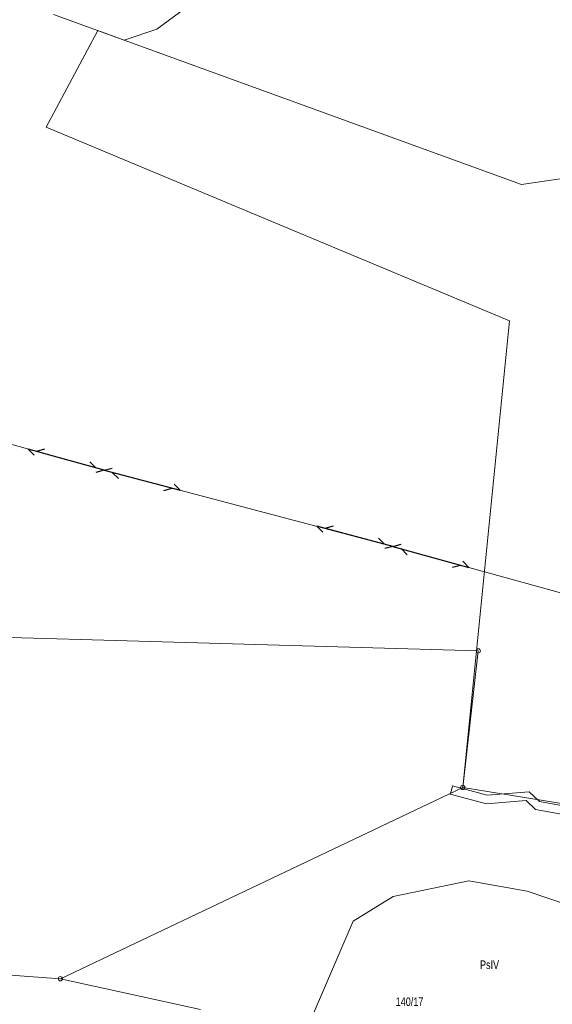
# Model space of a CAD drawing. Header units: metres. Extents: x 7423100 to 7429434, y 5527887 to 5533362.
# Tile 28 of 43: x 7427131 to 7427194, y 5531649 to 5531765. Entities that reach past the tile are written whole.
import ezdxf
from ezdxf.enums import TextEntityAlignment as Align

# ---------------------------------------------------------------- set-up
doc = ezdxf.new("R2010")
doc.units = ezdxf.units.M
doc.header["$MEASUREMENT"] = 0
doc.linetypes.add('219-500', pattern=[0])
doc.linetypes.add('sutp_500', pattern=[0])
doc.layers.get('0').update_dxf_attribs({"color": 2, "linetype": 'CONTINUOUS', "lineweight": 5})
for name, color, linetype in [('202-punkt graniczny', 7, 'CONTINUOUS'), ('203-punkt graniczny', 7, 'CONTINUOUS'), ('209-oznaczenie konturu klasyfikacyjnego', 7, 'CONTINUOUS'), ('211-numer działki ewidencyjnej', 7, 'CONTINUOUS'), ('217-kontur klasyfikacyjny', 7, 'CONTINUOUS'), ('218-kontur użytku gruntowego', 7, 'CONTINUOUS'), ('219-działka ewidencyjna', 7, 'CONTINUOUS'), ('przewód telekomunikacyjny napowietrzny', 7, 'CONTINUOUS'), ('rów melioracyjny (linia)', 7, 'CONTINUOUS')]:
    doc.layers.add(name, color=color, linetype=linetype)
doc.styles.get("Standard").update_dxf_attribs({"font": 'Working1250.shx', "width": 0.75})

# ---------------------------------------------------------------- blocks, each defined once
blk = doc.blocks.new('203')
at = {"linetype": 'Continuous', "lineweight": 0}
h = blk.add_hatch(color=0, dxfattribs=at)
edge = h.paths.add_edge_path()
edge.add_arc((0, 0), 0.045, 0, 360)
blk = doc.blocks.new('202')
at = {"color": 0, "linetype": 'Continuous', "lineweight": 0}
blk.add_circle((0, 0), 0.25, dxfattribs=at)
blk = doc.blocks.new('SUTP')
at = {"color": 0, "linetype": 'Continuous'}
for p, q in [((0, 0), (0.866, 0.5)), ((0, 0), (9.232, 0)), ((1.866, -0.5), (1, 0)), ((7.366, -0.5), (8.232, 0)), ((9.232, 0), (8.366, 0.5))]:
    blk.add_line(p, q, dxfattribs=at)

msp = doc.modelspace()

# ---------------------------------------------------------------- linework, layer by layer
at = {"layer": '217-kontur klasyfikacyjny', "color": 92, "linetype": 'Continuous', "lineweight": 18, "flags": 128}
for points in [[(7427151.54, 5531766.7), (7427147.42, 5531763.67)], [(7427147.42, 5531763.67), (7427143.59, 5531762.37)], [(7427140.48, 5531763.5), (7427134.45, 5531752.18)], [(7427143.59, 5531762.37), (7427140.48, 5531763.5)], [(7427190.15, 5531745.46), (7427143.59, 5531762.37)], [(7427143.59, 5531762.37), (7427190.15, 5531745.46)], [(7427134.45, 5531752.18), (7427188.75, 5531729.48)], [(7427201.59, 5531747.12), (7427190.15, 5531745.46)], [(7427190.15, 5531745.46), (7427201.59, 5531747.12)], [(7427188.75, 5531729.48), (7427183.25, 5531674.78)], [(7427183.25, 5531674.78), (7427136.11, 5531652.37)], [(7427203.77, 5531671.45), (7427183.25, 5531674.78)], [(7427183.25, 5531674.78), (7427203.77, 5531671.45)], [(7427175.09, 5531662), (7427183.98, 5531663.86)], [(7427183.98, 5531663.86), (7427175.09, 5531662)], [(7427183.98, 5531663.86), (7427190.8, 5531662.62)], [(7427190.8, 5531662.62), (7427183.98, 5531663.86)], [(7427190.8, 5531662.62), (7427200.71, 5531659.27)], [(7427200.71, 5531659.27), (7427190.8, 5531662.62)], [(7427170.4, 5531659.11), (7427175.09, 5531662)], [(7427175.09, 5531662), (7427170.4, 5531659.11)], [(7427164.05, 5531644.31), (7427170.4, 5531659.11)], [(7427170.4, 5531659.11), (7427164.05, 5531644.31)], [(7427136.11, 5531652.37), (7427082.89, 5531656.28)]]:
    msp.add_lwpolyline(points, dxfattribs=at)
at = {"layer": '218-kontur użytku gruntowego', "color": 3, "linetype": 'Continuous', "lineweight": 18, "flags": 128}
for points in [[(7427151.54, 5531766.7), (7427147.42, 5531763.67)], [(7427147.42, 5531763.67), (7427143.59, 5531762.37)], [(7427140.48, 5531763.5), (7427134.45, 5531752.18)], [(7427143.59, 5531762.37), (7427140.48, 5531763.5)], [(7427190.15, 5531745.46), (7427143.59, 5531762.37)], [(7427143.59, 5531762.37), (7427190.15, 5531745.46)], [(7427134.45, 5531752.18), (7427188.75, 5531729.48)], [(7427201.59, 5531747.12), (7427190.15, 5531745.46)], [(7427190.15, 5531745.46), (7427201.59, 5531747.12)], [(7427188.75, 5531729.48), (7427183.25, 5531674.78)], [(7427183.25, 5531674.78), (7427136.11, 5531652.37)], [(7427183.25, 5531674.78), (7427203.77, 5531671.45)], [(7427203.77, 5531671.45), (7427183.25, 5531674.78)], [(7427183.98, 5531663.86), (7427175.09, 5531662)], [(7427175.09, 5531662), (7427183.98, 5531663.86)], [(7427190.8, 5531662.62), (7427183.98, 5531663.86)], [(7427183.98, 5531663.86), (7427190.8, 5531662.62)], [(7427200.71, 5531659.27), (7427190.8, 5531662.62)], [(7427190.8, 5531662.62), (7427200.71, 5531659.27)], [(7427175.09, 5531662), (7427170.4, 5531659.11)], [(7427170.4, 5531659.11), (7427175.09, 5531662)], [(7427170.4, 5531659.11), (7427164.05, 5531644.31)], [(7427164.05, 5531644.31), (7427170.4, 5531659.11)], [(7427136.11, 5531652.37), (7427082.89, 5531656.28)]]:
    msp.add_lwpolyline(points, dxfattribs=at)
at = {"layer": '219-działka ewidencyjna', "color": 7, "linetype": '219-500', "lineweight": 18, "flags": 128}
for points in [[(7427135.3, 5531765.38), (7427143.59, 5531762.37)], [(7427143.59, 5531762.37), (7427190.15, 5531745.46)], [(7427190.15, 5531745.46), (7427201.59, 5531747.12)], [(7427185.08, 5531690.79), (7427130.22, 5531692.37)], [(7427183.25, 5531674.78), (7427185.08, 5531690.79)], [(7427183.25, 5531674.78), (7427136.11, 5531652.37)], [(7427203.77, 5531671.45), (7427183.25, 5531674.78)], [(7427152.53, 5531648.78), (7427136.11, 5531652.37)]]:
    msp.add_lwpolyline(points, dxfattribs=at)
at = {"layer": 'przewód telekomunikacyjny napowietrzny', "color": 30, "linetype": 'sutp_500', "lineweight": 18, "flags": 128}
for points in [[(7427141.22, 5531711.96), (7427112.3, 5531720)], [(7427175.07, 5531703.04), (7427141.22, 5531711.96)], [(7427210.85, 5531693.15), (7427175.07, 5531703.04)]]:
    msp.add_lwpolyline(points, dxfattribs=at)
at = {"layer": 'rów melioracyjny (linia)', "color": 0, "linetype": 'CONTINUOUS', "lineweight": 18}
for p, q in [((7427182.05, 5531674.96), (7427181.92, 5531674.48)), ((7427186.12, 5531673.87), (7427182.05, 5531674.96)), ((7427181.79, 5531674), (7427181.92, 5531674.48)), ((7427186.02, 5531672.87), (7427181.79, 5531674)), ((7427191.03, 5531674.28), (7427186.12, 5531673.87)), ((7427192.24, 5531673.15), (7427191.03, 5531674.28)), ((7427190.67, 5531673.24), (7427186.02, 5531672.87)), ((7427191.78, 5531672.21), (7427190.67, 5531673.24)), ((7427204.28, 5531670.93), (7427192.24, 5531673.15)), ((7427204.1, 5531669.95), (7427191.78, 5531672.21))]:
    msp.add_line(p, q, dxfattribs=at)

# ---------------------------------------------------------------- block references
at = {"layer": '202-punkt graniczny', "color": 7, "linetype": 'Continuous', "lineweight": 18}
for p in [(7427185.08, 5531690.79), (7427183.25, 5531674.78), (7427136.11, 5531652.37)]:
    msp.add_blockref('202', p, dxfattribs=at)
at = {"layer": '203-punkt graniczny', "color": 7, "linetype": 'Continuous', "lineweight": 18}
for p in [(7427143.59, 5531762.37), (7427190.15, 5531745.46)]:
    msp.add_blockref('203', p, dxfattribs=at)
at = {"layer": 'przewód telekomunikacyjny napowietrzny', "color": 30, "linetype": 'Continuous', "lineweight": 18}
for p, rotation in [((7427141.22, 5531711.96), 164.464), ((7427141.22, 5531711.96), 345.237), ((7427175.07, 5531703.04), 165.237), ((7427175.07, 5531703.04), 344.549)]:
    msp.add_blockref('SUTP', p, dxfattribs=dict(at, rotation=rotation))

# ---------------------------------------------------------------- texts
at = {"layer": '209-oznaczenie konturu klasyfikacyjnego', "color": 3, "linetype": 'Continuous', "lineweight": 18, "width": 0.79}
msp.add_text('PsIV', height=1, dxfattribs=at).set_placement((7427185.28, 5531653.51))
at = {"layer": '211-numer działki ewidencyjnej', "color": 7, "linetype": 'Continuous', "lineweight": 18, "width": 0.79}
msp.add_text('140/17', height=1, dxfattribs=at).set_placement((7427175.4, 5531650.17), align=Align.TOP_LEFT)

doc.saveas('drawing.dxf')
